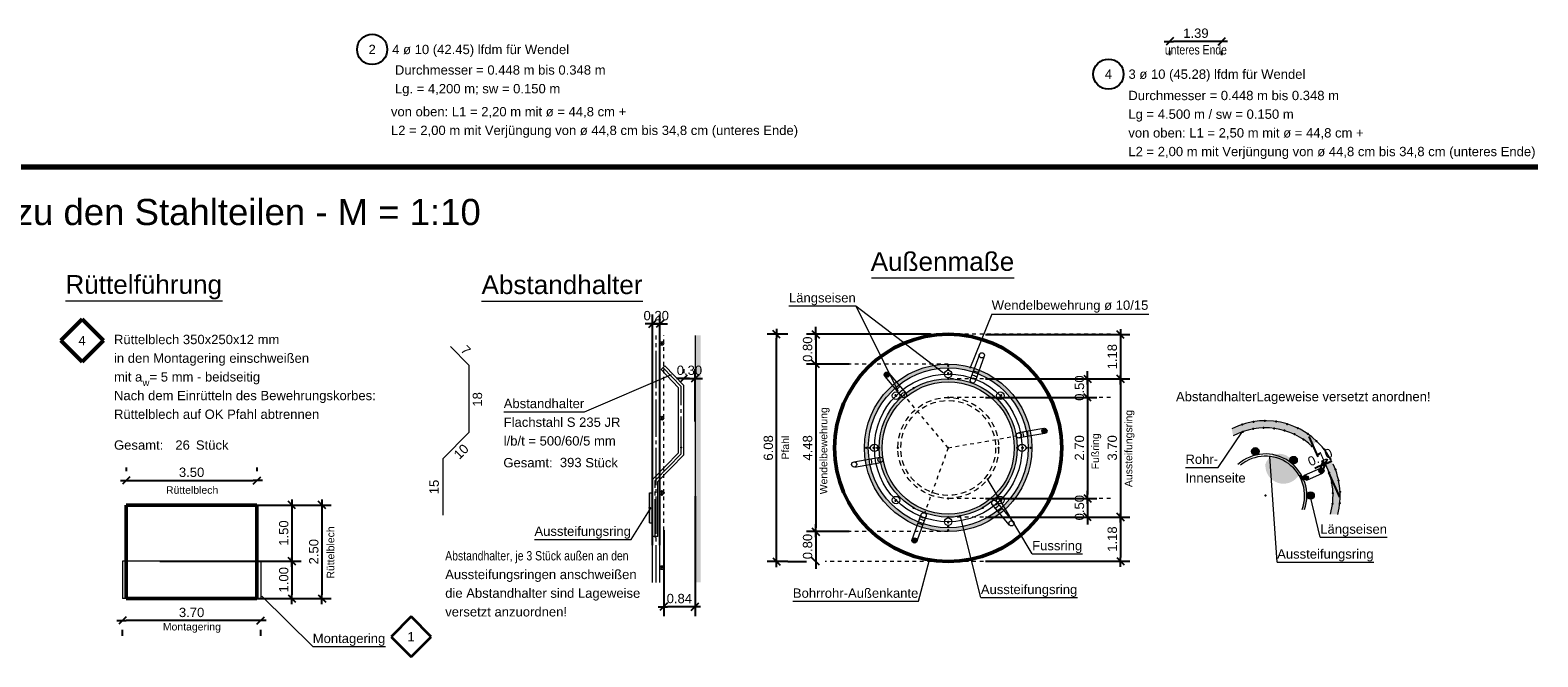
# Model space of a CAD drawing. Header units: metres. Extents: x 1 to 134, y 1 to 59.
# Tile 2 of 8: x 29 to 69, y 1 to 18. Entities that reach past the tile are written whole.
import ezdxf

# ---------------------------------------------------------------- set-up
doc = ezdxf.new("R2010")
doc.units = ezdxf.units.M
for name, pattern in [('ACHSE3', [1.25, 1, -0.1, 0.05, -0.1]), ('DURCHG', [0]), ('GESTR2', [0.25, 0.15, -0.1]), ('PUNKTE', [0.15, 0.05, -0.1])]:
    doc.linetypes.add(name, pattern=pattern)
for name, color, linetype in [('BEWAUS', 7, 'Continuous'), ('GEOMETRIE', 7, 'Continuous'), ('HILFPU', 7, 'Continuous'), ('HOLZBAU', 7, 'Continuous'), ('KOORDI', 7, 'Continuous'), ('MAKET', 7, 'Continuous'), ('SCHRAFF', 7, 'Continuous'), ('STPOS', 7, 'Continuous'), ('TEXTE', 7, 'Continuous')]:
    doc.layers.add(name, color=color, linetype=linetype)
doc.styles.add('Arial', font='arial.ttf')
doc.dimstyles.new('ISBSTRICH4E', dxfattribs={"dimtxt": 0.25, "dimasz": 0.1, "dimexe": 0.25, "dimexo": 1, "dimgap": 0.09, "dimtad": 1, "dimzin": 0, "dimdsep": 46, "dimtxsty": 'Arial', "dimblk": 'ID4', "dimblk1": 'ID4', "dimblk2": 'ID4', "dimsah": 1, "dimcen": 0.09, "dimdle": 0.15, "dimclrd": 7, "dimclre": 7, "dimclrt": 7, "dimazin": 0, "dimtfac": 1, "dimtdec": 4, "dimtix": 1, "dimtmove": 2, "dimatfit": 3, "dimfxl": 1, "dimtvp": 0.004, "dimtolj": 1, "dimtzin": 0, "dimarcsym": 0})

# ---------------------------------------------------------------- blocks, each defined once
blk = doc.blocks.new('ID4')
at = {"color": 7, "linetype": 'DURCHG', "lineweight": 25}
for p, q in [((-1, -1), (1, 1)), ((1.5, 0), (-1, 0))]:
    blk.add_line(p, q, dxfattribs=at)
blk = doc.blocks.new('*D4')
at = {"layer": 'Defpoints', "color": 0}
for p in [(63.216, 6.087), (63.138, 6.019), (63.201, 5.877)]:
    blk.add_point(p, dxfattribs=at)
at = {"layer": 'MAKET', "color": 7, "lineweight": -2}
for p, q in [((62.797, 6.792), (63.037, 6.247)), ((63.229, 6.059), (63.138, 6.019)), ((63.32, 6.099), (63.412, 6.139)), ((63.047, 5.978), (62.955, 5.938)), ((63.62, 5.172), (63.33, 5.83))]:
    blk.add_line(p, q, dxfattribs=at)
at = {"layer": 'MAKET', "color": 7, "lineweight": -2, "xscale": 0.1, "yscale": 0.1, "zscale": 0.1}
for p, rotation in [((63.138, 6.019), 23.81863885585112), ((63.229, 6.059), 203.8186388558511)]:
    blk.add_blockref('ID4', p, dxfattribs=dict(at, rotation=rotation))
at = {"layer": 'MAKET', "color": 7, "insert": (63.095, 6.238), "char_height": 0.25, "attachment_point": 5, "rotation": 23.8186, "style": 'Arial'}
blk.add_mtext('\\A1;0.10', dxfattribs=at)
blk = doc.blocks.new('*D5')
at = {"layer": 'Defpoints', "color": 0}
for p in [(34.381, 4.959), (34.381, 2.459), (36.374, 2.459)]:
    blk.add_point(p, dxfattribs=at)
at = {"layer": 'MAKET', "color": 7, "lineweight": -2}
for p, q in [((35.381, 4.959), (36.624, 4.959)), ((36.374, 4.859), (36.374, 2.559)), ((35.381, 2.459), (36.624, 2.459))]:
    blk.add_line(p, q, dxfattribs=at)
at = {"layer": 'MAKET', "color": 7, "lineweight": -2, "xscale": 0.1, "yscale": 0.1, "zscale": 0.1}
for p, rotation in [((36.374, 4.959), 89.99999999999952), ((36.374, 2.459), 269.9999999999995)]:
    blk.add_blockref('ID4', p, dxfattribs=dict(at, rotation=rotation))
at = {"layer": 'MAKET', "color": 7, "insert": (36.157, 3.709), "char_height": 0.25, "attachment_point": 5, "rotation": 90, "style": 'Arial'}
blk.add_mtext('\\A1;2.50', dxfattribs=at)
blk = doc.blocks.new('*D14')
at = {"layer": 'Defpoints', "color": 0}
for p in [(34.635, 5.616), (31.135, 4.959), (34.635, 4.959)]:
    blk.add_point(p, dxfattribs=at)
at = {"layer": 'MAKET', "color": 7, "lineweight": -2}
for p, q in [((31.135, 5.959), (31.135, 5.866)), ((34.635, 5.959), (34.635, 5.866)), ((31.235, 5.616), (34.535, 5.616))]:
    blk.add_line(p, q, dxfattribs=at)
at = {"layer": 'MAKET', "color": 7, "lineweight": -2, "xscale": 0.1, "yscale": 0.1, "zscale": 0.1, "rotation": 180}
blk.add_blockref('ID4', (31.135, 5.616), dxfattribs=at)
at = {"layer": 'MAKET', "color": 7, "lineweight": -2, "xscale": 0.1, "yscale": 0.1, "zscale": 0.1}
blk.add_blockref('ID4', (34.635, 5.616), dxfattribs=at)
at = {"layer": 'MAKET', "color": 7, "insert": (32.885, 5.834), "char_height": 0.25, "attachment_point": 5, "style": 'Arial'}
blk.add_mtext('\\A1;3.50', dxfattribs=at)
blk = doc.blocks.new('*D15')
at = {"layer": 'Defpoints', "color": 0}
for p in [(31.035, 2.459), (34.735, 2.459), (31.035, 1.867)]:
    blk.add_point(p, dxfattribs=at)
at = {"layer": 'MAKET', "color": 7, "lineweight": -2}
for p, q in [((31.035, 1.459), (31.035, 1.617)), ((34.635, 1.867), (31.135, 1.867)), ((34.735, 1.459), (34.735, 1.617))]:
    blk.add_line(p, q, dxfattribs=at)
at = {"layer": 'MAKET', "color": 7, "lineweight": -2, "xscale": 0.1, "yscale": 0.1, "zscale": 0.1, "rotation": 180}
blk.add_blockref('ID4', (31.035, 1.867), dxfattribs=at)
at = {"layer": 'MAKET', "color": 7, "lineweight": -2, "xscale": 0.1, "yscale": 0.1, "zscale": 0.1}
blk.add_blockref('ID4', (34.735, 1.867), dxfattribs=at)
at = {"layer": 'MAKET', "color": 7, "insert": (32.885, 2.084), "char_height": 0.25, "attachment_point": 5, "style": 'Arial'}
blk.add_mtext('\\A1;3.70', dxfattribs=at)
blk = doc.blocks.new('*D16')
at = {"layer": 'Defpoints', "color": 0}
for p in [(31.135, 4.959), (31.035, 3.459), (35.569, 3.459)]:
    blk.add_point(p, dxfattribs=at)
at = {"layer": 'MAKET', "color": 7, "lineweight": -2}
for p, q in [((32.135, 4.959), (35.819, 4.959)), ((35.569, 4.859), (35.569, 3.559)), ((32.035, 3.459), (35.819, 3.459))]:
    blk.add_line(p, q, dxfattribs=at)
at = {"layer": 'MAKET', "color": 7, "lineweight": -2, "xscale": 0.1, "yscale": 0.1, "zscale": 0.1}
for p, rotation in [((35.569, 4.959), 90), ((35.569, 3.459), 270)]:
    blk.add_blockref('ID4', p, dxfattribs=dict(at, rotation=rotation))
at = {"layer": 'MAKET', "color": 7, "insert": (35.352, 4.209), "char_height": 0.25, "attachment_point": 5, "rotation": 90, "style": 'Arial'}
blk.add_mtext('\\A1;1.50', dxfattribs=at)
blk = doc.blocks.new('*D17')
at = {"layer": 'Defpoints', "color": 0}
for p in [(31.035, 3.459), (31.035, 2.459), (35.569, 2.459)]:
    blk.add_point(p, dxfattribs=at)
at = {"layer": 'MAKET', "color": 7, "lineweight": -2}
for p, q in [((32.035, 3.459), (35.819, 3.459)), ((35.569, 3.359), (35.569, 2.559)), ((32.035, 2.459), (35.819, 2.459))]:
    blk.add_line(p, q, dxfattribs=at)
at = {"layer": 'MAKET', "color": 7, "lineweight": -2, "xscale": 0.1, "yscale": 0.1, "zscale": 0.1}
for p, rotation in [((35.569, 3.459), 90), ((35.569, 2.459), 270)]:
    blk.add_blockref('ID4', p, dxfattribs=dict(at, rotation=rotation))
at = {"layer": 'MAKET', "color": 7, "insert": (35.352, 2.959), "char_height": 0.25, "attachment_point": 5, "rotation": 90, "style": 'Arial'}
blk.add_mtext('\\A1;1.00', dxfattribs=at)
blk = doc.blocks.new('*D22')
at = {"layer": 'Defpoints', "color": 0}
for p in [(46.362, 8.345), (46.063, 7.484), (46.362, 6.192)]:
    blk.add_point(p, dxfattribs=at)
at = {"layer": 'MAKET', "color": 7, "lineweight": -2}
for p, q in [((46.063, 8.484), (46.063, 8.595)), ((46.362, 7.192), (46.362, 8.595)), ((45.963, 8.345), (45.863, 8.345)), ((46.063, 8.345), (46.362, 8.345)), ((46.462, 8.345), (46.562, 8.345))]:
    blk.add_line(p, q, dxfattribs=at)
at = {"layer": 'MAKET', "color": 7, "lineweight": -2, "xscale": 0.1, "yscale": 0.1, "zscale": 0.1}
blk.add_blockref('ID4', (46.063, 8.345), dxfattribs=at)
at = {"layer": 'MAKET', "color": 7, "lineweight": -2, "xscale": 0.1, "yscale": 0.1, "zscale": 0.1, "rotation": 180}
blk.add_blockref('ID4', (46.362, 8.345), dxfattribs=at)
at = {"layer": 'MAKET', "color": 7, "insert": (46.212, 8.563), "char_height": 0.25, "attachment_point": 5, "style": 'Arial'}
blk.add_mtext('\\A1;0.30', dxfattribs=at)
blk = doc.blocks.new('*D23')
at = {"layer": 'Defpoints', "color": 0}
for p in [(45.423, 9.808), (45.223, 2.887), (45.423, 2.887)]:
    blk.add_point(p, dxfattribs=at)
at = {"layer": 'MAKET', "color": 7, "lineweight": -2}
for p, q in [((45.123, 9.808), (45.023, 9.808)), ((45.223, 3.887), (45.223, 10.058)), ((45.223, 9.808), (45.423, 9.808)), ((45.423, 3.887), (45.423, 10.058)), ((45.523, 9.808), (45.623, 9.808))]:
    blk.add_line(p, q, dxfattribs=at)
at = {"layer": 'MAKET', "color": 7, "lineweight": -2, "xscale": 0.1, "yscale": 0.1, "zscale": 0.1}
blk.add_blockref('ID4', (45.223, 9.808), dxfattribs=at)
at = {"layer": 'MAKET', "color": 7, "lineweight": -2, "xscale": 0.1, "yscale": 0.1, "zscale": 0.1, "rotation": 180}
blk.add_blockref('ID4', (45.423, 9.808), dxfattribs=at)
at = {"layer": 'MAKET', "color": 7, "insert": (45.323, 10.026), "char_height": 0.25, "attachment_point": 5, "style": 'Arial'}
blk.add_mtext('\\A1;0.20', dxfattribs=at)
blk = doc.blocks.new('*D24')
at = {"layer": 'Defpoints', "color": 0}
for p in [(46.362, 6.192), (45.523, 5.283), (45.523, 2.239)]:
    blk.add_point(p, dxfattribs=at)
at = {"layer": 'MAKET', "color": 7, "lineweight": -2}
for p, q in [((46.362, 5.192), (46.362, 1.989)), ((45.523, 4.283), (45.523, 1.989)), ((46.262, 2.239), (45.623, 2.239))]:
    blk.add_line(p, q, dxfattribs=at)
at = {"layer": 'MAKET', "color": 7, "lineweight": -2, "xscale": 0.1, "yscale": 0.1, "zscale": 0.1, "rotation": 180}
blk.add_blockref('ID4', (45.523, 2.239), dxfattribs=at)
at = {"layer": 'MAKET', "color": 7, "lineweight": -2, "xscale": 0.1, "yscale": 0.1, "zscale": 0.1}
blk.add_blockref('ID4', (46.362, 2.239), dxfattribs=at)
at = {"layer": 'MAKET', "color": 7, "insert": (45.942, 2.456), "char_height": 0.25, "attachment_point": 5, "style": 'Arial'}
blk.add_mtext('\\A1;0.84', dxfattribs=at)
blk = doc.blocks.new('*D25')
at = {"layer": 'Defpoints', "color": 0}
for p in [(53.139, 8.338), (53.139, 7.838), (56.87, 7.838)]:
    blk.add_point(p, dxfattribs=at)
at = {"layer": 'MAKET', "color": 7, "lineweight": -2}
for p, q in [((56.87, 8.438), (56.87, 8.538)), ((54.139, 8.338), (57.12, 8.338)), ((56.87, 8.338), (56.87, 7.838)), ((54.139, 7.838), (57.12, 7.838)), ((56.87, 7.738), (56.87, 7.638))]:
    blk.add_line(p, q, dxfattribs=at)
at = {"layer": 'MAKET', "color": 7, "lineweight": -2, "xscale": 0.1, "yscale": 0.1, "zscale": 0.1}
for p, rotation in [((56.87, 8.338), 270), ((56.87, 7.838), 90)]:
    blk.add_blockref('ID4', p, dxfattribs=dict(at, rotation=rotation))
at = {"layer": 'MAKET', "color": 7, "insert": (56.653, 8.088), "char_height": 0.25, "attachment_point": 5, "rotation": 90, "style": 'Arial'}
blk.add_mtext('\\A1;0.50', dxfattribs=at)
blk = doc.blocks.new('*D26')
at = {"layer": 'Defpoints', "color": 0}
for p in [(53.139, 7.838), (53.139, 5.138), (56.87, 5.138)]:
    blk.add_point(p, dxfattribs=at)
at = {"layer": 'MAKET', "color": 7, "lineweight": -2}
for p, q in [((54.139, 7.838), (57.12, 7.838)), ((56.87, 7.738), (56.87, 5.238)), ((54.139, 5.138), (57.12, 5.138))]:
    blk.add_line(p, q, dxfattribs=at)
at = {"layer": 'MAKET', "color": 7, "lineweight": -2, "xscale": 0.1, "yscale": 0.1, "zscale": 0.1}
for p, rotation in [((56.87, 7.838), 90), ((56.87, 5.138), 270)]:
    blk.add_blockref('ID4', p, dxfattribs=dict(at, rotation=rotation))
at = {"layer": 'MAKET', "color": 7, "insert": (56.653, 6.488), "char_height": 0.25, "attachment_point": 5, "rotation": 90, "style": 'Arial'}
blk.add_mtext('\\A1;2.70', dxfattribs=at)
blk = doc.blocks.new('*D27')
at = {"layer": 'Defpoints', "color": 0}
for p in [(53.139, 5.138), (53.139, 4.638), (56.87, 4.638)]:
    blk.add_point(p, dxfattribs=at)
at = {"layer": 'MAKET', "color": 7, "lineweight": -2}
for p, q in [((56.87, 5.238), (56.87, 5.338)), ((54.139, 5.138), (57.12, 5.138)), ((56.87, 5.138), (56.87, 4.638)), ((54.139, 4.638), (57.12, 4.638)), ((56.87, 4.538), (56.87, 4.438))]:
    blk.add_line(p, q, dxfattribs=at)
at = {"layer": 'MAKET', "color": 7, "lineweight": -2, "xscale": 0.1, "yscale": 0.1, "zscale": 0.1}
for p, rotation in [((56.87, 5.138), 270), ((56.87, 4.638), 90)]:
    blk.add_blockref('ID4', p, dxfattribs=dict(at, rotation=rotation))
at = {"layer": 'MAKET', "color": 7, "insert": (56.653, 4.888), "char_height": 0.25, "attachment_point": 5, "rotation": 90, "style": 'Arial'}
blk.add_mtext('\\A1;0.50', dxfattribs=at)
blk = doc.blocks.new('*D28')
at = {"layer": 'Defpoints', "color": 0}
for p in [(53.139, 9.518), (53.139, 8.338), (57.749, 8.338)]:
    blk.add_point(p, dxfattribs=at)
at = {"layer": 'MAKET', "color": 7, "lineweight": -2}
for p, q in [((54.139, 9.518), (57.999, 9.518)), ((57.749, 9.418), (57.749, 8.438)), ((54.139, 8.338), (57.999, 8.338))]:
    blk.add_line(p, q, dxfattribs=at)
at = {"layer": 'MAKET', "color": 7, "lineweight": -2, "xscale": 0.1, "yscale": 0.1, "zscale": 0.1}
for p, rotation in [((57.749, 9.518), 90), ((57.749, 8.338), 270)]:
    blk.add_blockref('ID4', p, dxfattribs=dict(at, rotation=rotation))
at = {"layer": 'MAKET', "color": 7, "insert": (57.532, 8.928), "char_height": 0.25, "attachment_point": 5, "rotation": 90, "style": 'Arial'}
blk.add_mtext('\\A1;1.18', dxfattribs=at)
blk = doc.blocks.new('*D29')
at = {"layer": 'Defpoints', "color": 0}
for p in [(53.139, 8.338), (53.139, 4.638), (57.749, 4.638)]:
    blk.add_point(p, dxfattribs=at)
at = {"layer": 'MAKET', "color": 7, "lineweight": -2}
for p, q in [((54.139, 8.338), (57.999, 8.338)), ((57.749, 8.238), (57.749, 4.738)), ((54.139, 4.638), (57.999, 4.638))]:
    blk.add_line(p, q, dxfattribs=at)
at = {"layer": 'MAKET', "color": 7, "lineweight": -2, "xscale": 0.1, "yscale": 0.1, "zscale": 0.1}
for p, rotation in [((57.749, 8.338), 90), ((57.749, 4.638), 270)]:
    blk.add_blockref('ID4', p, dxfattribs=dict(at, rotation=rotation))
at = {"layer": 'MAKET', "color": 7, "insert": (57.532, 6.488), "char_height": 0.25, "attachment_point": 5, "rotation": 90, "style": 'Arial'}
blk.add_mtext('\\A1;3.70', dxfattribs=at)
blk = doc.blocks.new('*D30')
at = {"layer": 'Defpoints', "color": 0}
for p in [(53.139, 4.638), (53.139, 3.458), (57.749, 3.458)]:
    blk.add_point(p, dxfattribs=at)
at = {"layer": 'MAKET', "color": 7, "lineweight": -2}
for p, q in [((54.139, 4.638), (57.999, 4.638)), ((57.749, 4.538), (57.749, 3.558)), ((54.139, 3.458), (57.999, 3.458))]:
    blk.add_line(p, q, dxfattribs=at)
at = {"layer": 'MAKET', "color": 7, "lineweight": -2, "xscale": 0.1, "yscale": 0.1, "zscale": 0.1}
for p, rotation in [((57.749, 4.638), 90), ((57.749, 3.458), 270)]:
    blk.add_blockref('ID4', p, dxfattribs=dict(at, rotation=rotation))
at = {"layer": 'MAKET', "color": 7, "insert": (57.532, 4.048), "char_height": 0.25, "attachment_point": 5, "rotation": 90, "style": 'Arial'}
blk.add_mtext('\\A1;1.18', dxfattribs=at)
blk = doc.blocks.new('*D31')
at = {"layer": 'Defpoints', "color": 0}
for p in [(48.542, 9.528), (49.845, 9.528), (49.845, 3.448)]:
    blk.add_point(p, dxfattribs=at)
at = {"layer": 'MAKET', "color": 7, "lineweight": -2}
for p, q in [((48.845, 9.528), (48.292, 9.528)), ((48.542, 3.548), (48.542, 9.428)), ((48.845, 3.448), (48.292, 3.448))]:
    blk.add_line(p, q, dxfattribs=at)
at = {"layer": 'MAKET', "color": 7, "lineweight": -2, "xscale": 0.1, "yscale": 0.1, "zscale": 0.1}
for p, rotation in [((48.542, 9.528), 90), ((48.542, 3.448), 270)]:
    blk.add_blockref('ID4', p, dxfattribs=dict(at, rotation=rotation))
at = {"layer": 'MAKET', "color": 7, "insert": (48.325, 6.488), "char_height": 0.25, "attachment_point": 5, "rotation": 90, "style": 'Arial'}
blk.add_mtext('\\A1;6.08', dxfattribs=at)
blk = doc.blocks.new('*D32')
at = {"layer": 'Defpoints', "color": 0}
for p in [(53.664, 9.528), (49.592, 8.728), (51.492, 8.728)]:
    blk.add_point(p, dxfattribs=at)
at = {"layer": 'MAKET', "color": 7, "lineweight": -2}
for p, q in [((49.592, 9.628), (49.592, 9.728)), ((52.664, 9.528), (49.342, 9.528)), ((49.592, 9.528), (49.592, 8.728)), ((50.492, 8.728), (49.342, 8.728)), ((49.592, 8.628), (49.592, 8.528))]:
    blk.add_line(p, q, dxfattribs=at)
at = {"layer": 'MAKET', "color": 7, "lineweight": -2, "xscale": 0.1, "yscale": 0.1, "zscale": 0.1}
for p, rotation in [((49.592, 9.528), 270), ((49.592, 8.728), 90)]:
    blk.add_blockref('ID4', p, dxfattribs=dict(at, rotation=rotation))
at = {"layer": 'MAKET', "color": 7, "insert": (49.375, 9.128), "char_height": 0.25, "attachment_point": 5, "rotation": 90, "style": 'Arial'}
blk.add_mtext('\\A1;0.80', dxfattribs=at)
blk = doc.blocks.new('*D33')
at = {"layer": 'Defpoints', "color": 0}
for p in [(51.492, 8.728), (49.592, 4.248), (51.492, 4.248)]:
    blk.add_point(p, dxfattribs=at)
at = {"layer": 'MAKET', "color": 7, "lineweight": -2}
for p, q in [((50.492, 8.728), (49.342, 8.728)), ((49.592, 8.628), (49.592, 4.348)), ((50.492, 4.248), (49.342, 4.248))]:
    blk.add_line(p, q, dxfattribs=at)
at = {"layer": 'MAKET', "color": 7, "lineweight": -2, "xscale": 0.1, "yscale": 0.1, "zscale": 0.1}
for p, rotation in [((49.592, 8.728), 90), ((49.592, 4.248), 270)]:
    blk.add_blockref('ID4', p, dxfattribs=dict(at, rotation=rotation))
at = {"layer": 'MAKET', "color": 7, "insert": (49.375, 6.488), "char_height": 0.25, "attachment_point": 5, "rotation": 90, "style": 'Arial'}
blk.add_mtext('\\A1;4.48', dxfattribs=at)
blk = doc.blocks.new('*D34')
at = {"layer": 'Defpoints', "color": 0}
for p in [(51.492, 4.248), (49.592, 3.448), (49.845, 3.448)]:
    blk.add_point(p, dxfattribs=at)
at = {"layer": 'MAKET', "color": 7, "lineweight": -2}
for p, q in [((49.592, 4.348), (49.592, 4.448)), ((50.492, 4.248), (49.342, 4.248)), ((49.592, 4.248), (49.592, 3.448)), ((48.845, 3.448), (49.342, 3.448)), ((49.592, 3.348), (49.592, 3.248))]:
    blk.add_line(p, q, dxfattribs=at)
at = {"layer": 'MAKET', "color": 7, "lineweight": -2, "xscale": 0.1, "yscale": 0.1, "zscale": 0.1}
for p, rotation in [((49.592, 4.248), 270), ((49.592, 3.448), 90)]:
    blk.add_blockref('ID4', p, dxfattribs=dict(at, rotation=rotation))
at = {"layer": 'MAKET', "color": 7, "insert": (49.375, 3.848), "char_height": 0.25, "attachment_point": 5, "rotation": 90, "style": 'Arial'}
blk.add_mtext('\\A1;0.80', dxfattribs=at)
blk = doc.blocks.new('*D43')
at = {"layer": 'Defpoints', "color": 0}
for p in [(59.074, 17.993), (60.466, 17.993), (59.074, 17.365)]:
    blk.add_point(p, dxfattribs=at)
at = {"layer": 'MAKET', "color": 7, "lineweight": -2}
for p, q in [((60.366, 17.365), (59.174, 17.365)), ((59.074, 16.993), (59.074, 17.115)), ((60.466, 16.993), (60.466, 17.115))]:
    blk.add_line(p, q, dxfattribs=at)
at = {"layer": 'MAKET', "color": 7, "lineweight": -2, "xscale": 0.1, "yscale": 0.1, "zscale": 0.1, "rotation": 180}
blk.add_blockref('ID4', (59.074, 17.365), dxfattribs=at)
at = {"layer": 'MAKET', "color": 7, "lineweight": -2, "xscale": 0.1, "yscale": 0.1, "zscale": 0.1}
blk.add_blockref('ID4', (60.466, 17.365), dxfattribs=at)
at = {"layer": 'MAKET', "color": 7, "insert": (59.77, 17.583), "char_height": 0.25, "attachment_point": 5, "style": 'Arial'}
blk.add_mtext('\\A1;1.39', dxfattribs=at)

msp = doc.modelspace()

# ---------------------------------------------------------------- hatches: boundary and pattern name
at = {"layer": 'KOORDI'}
for points in [[(50.899, 6.488), (50.999, 6.488, -0.414214), (53.139, 8.628), (52.477, 8.628, 0.328857)], [(52.477, 8.628), (53.801, 8.628, 0.075123), (53.139, 8.728, 0.075123)], [(55.279, 6.488), (55.379, 6.488, 0.328857), (53.801, 8.628), (53.139, 8.628, -0.414214)], [(52.477, 4.348), (53.139, 4.348, -0.414214), (50.999, 6.488), (50.899, 6.488, 0.328857)], [(53.139, 4.348), (53.801, 4.348, 0.328857), (55.379, 6.488), (55.279, 6.488, -0.414214)], [(53.139, 4.248, 0.075123), (53.801, 4.348), (52.477, 4.348, 0.075123)]]:
    msp.add_hatch(color=7, dxfattribs=at).paths.add_polyline_path(points)
at = {"layer": 'SCHRAFF'}
for points in [[(46.362, 2.887), (46.514, 2.887), (46.514, 9.497), (46.362, 9.497)], [(51.426, 8.446), (51.566, 8.446, 0.414214), (51.496, 8.516, 0.414214)], [(51.289, 6.488), (51.369, 6.488, -0.414214), (53.139, 8.258), (52.601, 8.258, 0.33018)], [(51.496, 8.376, 0.414214), (51.566, 8.446), (51.426, 8.446, 0.414214)], [(52.601, 8.258), (53.677, 8.258, 0.073923), (53.139, 8.338, 0.073923)], [(54.909, 6.488), (54.989, 6.488, 0.33018), (53.677, 8.258), (53.139, 8.258, -0.414214)], [(55.645, 6.942), (55.785, 6.942, 0.414214), (55.715, 7.012, 0.414214)], [(55.715, 6.872, 0.414214), (55.785, 6.942), (55.645, 6.942, 0.414214)], [(62.871, 6.533), (63.002, 6.67), (62.764, 6.862), (62.5, 7.016), (62.216, 7.127), (61.918, 7.194), (61.613, 7.215), (61.309, 7.189), (61.012, 7.117), (60.729, 7), (60.768, 6.806), (61.026, 6.921), (61.299, 6.994), (61.581, 7.024), (61.863, 7.01), (62.14, 6.951), (62.405, 6.851), (62.65, 6.71), (62.871, 6.533)], [(52.601, 4.718), (53.139, 4.718, -0.414214), (51.369, 6.488), (51.289, 6.488, 0.33018)], [(53.139, 4.718), (53.677, 4.718, 0.33018), (54.989, 6.488), (54.909, 6.488, -0.414214)], [(61.261, 6.394), (61.461, 6.394, 0.414214), (61.361, 6.494, 0.414214)], [(61.361, 6.294, 0.414214), (61.461, 6.394), (61.261, 6.394, 0.414214)], [(61.63, 6.027), (62.386, 6.027, 0.77564), (61.63, 6.047, 0.769224)], [(62.285, 6.161), (62.485, 6.161, 0.414214), (62.385, 6.261, 0.414214)], [(62.285, 6.161), (62.485, 6.161, 0.414214), (62.385, 6.261, 0.414214)], [(62.385, 6.061, 0.414214), (62.485, 6.161), (62.285, 6.161, 0.414214)], [(62.322, 6.083), (62.447, 6.083, 0.228243), (62.485, 6.161), (62.285, 6.161, 0.228243)], [(62.385, 6.061, 0.169907), (62.447, 6.083), (62.322, 6.083, 0.169907)], [(63.236, 6.049), (63.333, 5.829), (63.408, 5.556), (63.439, 5.275), (63.427, 4.993), (63.37, 4.715), (63.565, 4.71), (63.62, 5.01), (63.628, 5.316), (63.591, 5.607), (63.505, 5.912), (63.377, 6.19), (63.236, 6.049)], [(62.527, 5.761), (62.596, 5.761, 0.076767), (62.386, 6.027), (61.63, 6.027, 0.769224)], [(62.566, 5.691), (62.633, 5.691, 0.017773), (62.596, 5.761), (62.527, 5.761, -0.019096)], [(62.58, 5.663), (62.646, 5.663, 0.007004), (62.633, 5.691), (62.566, 5.691, -0.007497)], [(62.598, 5.621), (62.663, 5.621, 0.010186), (62.646, 5.663), (62.58, 5.663, -0.01088)], [(62.64, 5.691), (62.78, 5.691, 0.414214), (62.71, 5.761, 0.414214)], [(62.64, 5.691), (62.78, 5.691, 0.414214), (62.71, 5.761, 0.414214)], [(62.646, 5.663), (62.774, 5.663, 0.104304), (62.78, 5.691), (62.64, 5.691, 0.104304)], [(62.71, 5.621, 0.414214), (62.78, 5.691), (62.64, 5.691, 0.414214)], [(62.71, 5.621, 0.297074), (62.774, 5.663), (62.646, 5.663, 0.297074)], [(63.061, 5.877), (63.201, 5.877, 0.414214), (63.131, 5.947, 0.414214)], [(63.131, 5.807, 0.414214), (63.201, 5.877), (63.061, 5.877, 0.414214)], [(45.143, 4.486), (45.223, 4.486), (45.223, 5.286), (45.143, 5.286)], [(62.611, 4.839), (62.675, 4.839, 0.182073), (62.663, 5.621), (62.598, 5.621, -0.193263)], [(62.74, 5.215), (62.94, 5.215, 0.414214), (62.84, 5.315, 0.414214)], [(62.84, 5.115, 0.414214), (62.94, 5.215), (62.74, 5.215, 0.414214)], [(53.139, 4.638, 0.073923), (53.677, 4.718), (52.601, 4.718, 0.073923)], [(52.167, 4.011), (52.307, 4.011, 0.414214), (52.237, 4.081, 0.414214)], [(52.237, 3.941, 0.414214), (52.307, 4.011), (52.167, 4.011, 0.414214)]]:
    msp.add_hatch(color=7, dxfattribs=at).paths.add_polyline_path(points)

# ---------------------------------------------------------------- linework, layer by layer
at = {"layer": 'BEWAUS', "color": 7, "linetype": 'Continuous', "lineweight": 25}
for centre in [(37.719, 17.149), (57.429, 16.488)]:
    msp.add_circle(centre, 0.405, dxfattribs=at)
at = {"layer": 'GEOMETRIE', "color": 7, "linetype": 'DURCHG', "lineweight": 70}
msp.add_line((1.738, 14.004), (68.923, 14.004), dxfattribs=at)
at = {"layer": 'GEOMETRIE', "color": 7, "linetype": 'DURCHG', "lineweight": 18}
for p, q in [((45.223, 2.887), (45.223, 9.541)), ((45.423, 2.887), (45.423, 9.497)), ((46.362, 9.497), (46.362, 2.887)), ((39.82, 9.204), (40.306, 8.701)), ((53.975, 8.989), (53.73, 8.316)), ((54.106, 8.942), (53.861, 8.268)), ((40.306, 8.701), (40.306, 6.901)), ((45.557, 8.68), (45.456, 8.583)), ((45.923, 8.099), (45.456, 8.583)), ((46.063, 8.156), (45.557, 8.68)), ((51.549, 8.491), (52.01, 7.943)), ((45.923, 6.356), (45.923, 8.099)), ((46.063, 6.299), (46.063, 8.156)), ((51.442, 8.401), (51.902, 7.853)), ((40.306, 6.901), (39.606, 6.191)), ((55.703, 7.011), (55.018, 6.89)), ((55.728, 6.873), (55.042, 6.753)), ((39.606, 6.191), (39.606, 4.691)), ((45.923, 6.356), (45.223, 5.646)), ((46.063, 6.299), (45.363, 5.589)), ((50.609, 6.113), (51.315, 6.237)), ((50.633, 5.975), (51.339, 6.1)), ((62.681, 5.755), (63.102, 5.941)), ((62.738, 5.627), (63.159, 5.813)), ((45.143, 5.286), (45.223, 5.286)), ((45.143, 4.486), (45.143, 5.286)), ((45.223, 4.118), (45.223, 5.646)), ((45.363, 4.118), (45.363, 5.589)), ((54.78, 4.423), (54.319, 4.972)), ((54.887, 4.513), (54.427, 5.062)), ((45.143, 4.486), (45.223, 4.486)), ((52.171, 4.035), (52.416, 4.708)), ((52.303, 3.987), (52.548, 4.66)), ((45.363, 4.118), (45.223, 4.118)), ((34.735, 3.459), (31.035, 3.459)), ((31.035, 3.459), (31.035, 2.459)), ((34.735, 3.459), (34.735, 2.459)), ((34.735, 2.459), (31.035, 2.459))]:
    msp.add_line(p, q, dxfattribs=at)
at = {"layer": 'GEOMETRIE', "color": 7, "linetype": 'ACHSE3', "lineweight": 18}
for p, q in [((45.323, 2.887), (45.323, 9.497)), ((45.993, 8.128), (45.507, 8.631)), ((45.993, 6.328), (45.993, 8.128)), ((45.293, 5.618), (45.993, 6.328)), ((45.293, 4.118), (45.293, 5.618))]:
    msp.add_line(p, q, dxfattribs=at)
at = {"layer": 'GEOMETRIE', "color": 7, "linetype": 'PUNKTE', "lineweight": 18}
for p, q in [((45.523, 2.887), (45.523, 9.497)), ((57.482, 9.528), (49.845, 9.528)), ((53.139, 8.728), (49.845, 8.728)), ((57.482, 8.338), (53.139, 8.338)), ((53.139, 6.488), (51.95, 7.905)), ((57.482, 7.838), (53.139, 7.838)), ((53.139, 6.488), (52.506, 4.75)), ((53.139, 6.488), (54.961, 6.809)), ((57.482, 5.138), (53.139, 5.138)), ((57.482, 4.638), (53.139, 4.638)), ((53.139, 4.248), (49.845, 4.248)), ((57.482, 3.448), (49.845, 3.448))]:
    msp.add_line(p, q, dxfattribs=at)
at = {"layer": 'GEOMETRIE', "color": 7, "linetype": 'DURCHG', "lineweight": 50}
for p, q in [((31.135, 2.459), (31.135, 4.959)), ((34.635, 4.959), (31.135, 4.959)), ((34.635, 2.459), (34.635, 4.959)), ((34.635, 2.459), (31.135, 2.459))]:
    msp.add_line(p, q, dxfattribs=at)
at = {"layer": 'GEOMETRIE', "color": 7, "linetype": 'DURCHG', "lineweight": 18}
for centre, radius in [((45.473, 9.283), 0.05), ((54.041, 8.965), 0.07), ((51.496, 8.446), 0.07), ((53.139, 8.464), 0.1), ((53.139, 6.488), 1.976), ((53.796, 8.292), 0.07), ((51.742, 7.885), 0.1), ((51.956, 7.898), 0.07), ((54.536, 7.885), 0.1), ((45.473, 7.283), 0.05), ((55.03, 6.821), 0.07), ((55.715, 6.942), 0.07), ((51.163, 6.488), 0.1), ((55.115, 6.488), 0.1), ((61.361, 6.394), 0.1), ((50.621, 6.044), 0.07), ((51.327, 6.169), 0.07), ((62.385, 6.161), 0.1), ((63.131, 5.877), 0.07), ((45.473, 5.283), 0.05), ((62.84, 5.215), 0.1), ((51.742, 5.091), 0.1), ((54.373, 5.017), 0.07), ((54.536, 5.091), 0.1), ((52.482, 4.684), 0.07), ((53.139, 4.512), 0.1), ((54.833, 4.468), 0.07), ((52.237, 4.011), 0.07), ((45.473, 3.283), 0.05)]:
    msp.add_circle(centre, radius, dxfattribs=at)
at = {"layer": 'GEOMETRIE', "color": 7, "linetype": 'DURCHG', "lineweight": 50}
msp.add_circle((53.139, 6.488), 3.04, dxfattribs=at)
at = {"layer": 'GEOMETRIE', "color": 7, "linetype": 'GESTR2', "lineweight": 18}
for radius in [1.35, 1.27]:
    msp.add_circle((53.139, 6.488), radius, dxfattribs=at)
at = {"layer": 'GEOMETRIE', "color": 7, "linetype": 'PUNKTE', "lineweight": 18}
msp.add_circle((62.71, 5.691), 0.07, dxfattribs=at)
at = {"layer": 'GEOMETRIE', "color": 7, "linetype": 'DURCHG', "lineweight": 18}
for centre, radius, start, end in [((53.057, 6.27), 2.4, 68.2732, 71.6159), ((53.338, 6.247), 2.4, 128.2732, 131.6159), ((53.057, 6.27), 2.28, 68.1823, 71.701), ((53.338, 6.247), 2.28, 128.1823, 131.701), ((52.909, 6.45), 2.28, 8.1823, 11.701), ((52.909, 6.45), 2.4, 8.2732, 11.6159), ((61.63, 5.215), 2, 29.1735, 116.7723), ((61.63, 5.215), 1.81, 45.8391, 118.4618), ((53.447, 6.54), 2.4, 188.2732, 191.6159), ((61.63, 5.215), 1.11, 340.2084, 131.4027), ((61.63, 5.215), 1.05, 339.0257, 129.2991), ((61.63, 5.215), 1.81, 343.9902, 27.4596), ((61.63, 5.215), 2, 345.3741, 24.6653), ((52.991, 6.668), 2.28, 308.1823, 311.701), ((52.991, 6.668), 2.4, 308.2732, 311.6159), ((53.221, 6.706), 2.4, 248.2732, 251.6159), ((53.221, 6.706), 2.28, 248.1823, 251.701)]:
    msp.add_arc(centre, radius, start, end, dxfattribs=at)
at = {"layer": 'HILFPU', "color": 4}
for p in [(53.139, 9.518), (45.473, 9.283), (53.139, 8.688), (53.139, 8.588), (53.139, 8.488), (52.214, 8.09), (53.139, 8.464), (53.139, 8.464), (53.139, 8.338), (53.205, 8.463), (51.725, 7.902), (51.742, 7.885), (51.742, 7.885), (53.139, 7.838), (54.536, 7.885), (54.536, 7.885), (54.553, 7.902), (45.473, 7.283), (61.012, 7.117), (61.026, 6.921), (61.299, 6.994), (61.309, 7.189), (61.581, 7.024), (61.613, 7.215), (61.863, 7.01), (61.918, 7.194), (62.14, 6.951), (62.216, 7.127), (62.5, 7.016), (62.764, 6.862), (45.993, 6.502), (50.109, 6.488), (50.939, 6.488), (51.039, 6.488), (51.139, 6.488), (51.163, 6.488), (51.163, 6.488), (51.239, 6.488), (51.289, 6.488), (51.789, 6.488), (53.139, 6.488), (54.489, 6.488), (54.989, 6.488), (54.989, 6.488), (55.115, 6.488), (55.115, 6.488), (55.139, 6.488), (55.239, 6.488), (55.339, 6.488), (56.169, 6.488), (62.405, 6.851), (62.65, 6.71), (62.871, 6.533), (63.002, 6.67), (63.061, 6.324), (63.208, 6.444), (63.216, 6.087), (63.377, 6.19), (63.333, 5.829), (63.505, 5.912), (45.423, 5.283), (45.473, 5.333), (45.473, 5.283), (45.523, 5.283), (63.408, 5.556), (63.439, 5.275), (63.589, 5.619), (63.628, 5.316), (45.143, 4.886), (45.473, 5.233), (51.725, 5.074), (51.742, 5.091), (51.742, 5.091), (52.214, 4.886), (53.139, 5.138), (54.064, 4.886), (54.536, 5.091), (54.536, 5.091), (54.553, 5.074), (61.63, 5.215), (63.427, 4.993), (63.62, 5.01), (53.139, 4.638), (53.139, 4.512), (53.139, 4.512), (53.139, 4.488), (45.293, 4.118), (53.139, 4.388), (53.139, 4.288), (45.473, 3.283), (53.139, 3.458)]:
    msp.add_point(p, dxfattribs=at)
at = {"layer": 'HOLZBAU', "color": 7, "linetype": 'DURCHG', "lineweight": 18}
for radius in [1.85, 1.77]:
    msp.add_circle((53.139, 6.488), radius, dxfattribs=at)
at = {"layer": 'KOORDI', "color": 7, "linetype": 'DURCHG', "lineweight": 18}
for radius in [2.24, 2.14]:
    msp.add_circle((53.139, 6.488), radius, dxfattribs=at)
at = {"layer": 'STPOS', "color": 54, "linetype": 'Continuous', "lineweight": 50}
for p, q in [((29.954, 9.934), (29.381, 9.361)), ((30.527, 9.361), (29.954, 9.934)), ((29.381, 9.361), (29.954, 8.787)), ((29.954, 8.787), (30.527, 9.361))]:
    msp.add_line(p, q, dxfattribs=at)
at = {"layer": 'STPOS', "color": 7, "linetype": 'Continuous', "lineweight": 35}
for p, q in [((38.761, 1.973), (38.223, 1.435)), ((39.298, 1.435), (38.761, 1.973)), ((38.223, 1.435), (38.761, 0.897)), ((38.761, 0.897), (39.298, 1.435))]:
    msp.add_line(p, q, dxfattribs=at)
at = {"layer": 'TEXTE', "color": 7, "linetype": 'DURCHG', "lineweight": 18}
for p, q in [((51.087, 11.038), (54.906, 11.038)), ((29.507, 10.424), (33.715, 10.424)), ((40.646, 10.416), (44.966, 10.416)), ((48.877, 10.286), (50.669, 10.286)), ((50.669, 10.286), (53.01, 8.497)), ((50.669, 10.286), (51.787, 8.014)), ((54.304, 10.065), (53.72, 8.612)), ((54.304, 10.065), (58.507, 10.065)), ((43.4, 7.457), (45.735, 8.454)), ((41.24, 7.457), (43.4, 7.457)), ((60.365, 5.966), (61.017, 6.924)), ((61.945, 3.431), (61.745, 6.258)), ((55.387, 3.655), (54.184, 5.671)), ((59.49, 5.966), (60.365, 5.966)), ((44.653, 4.04), (45.187, 4.897)), ((63.099, 4.097), (62.833, 5.218)), ((54.013, 2.482), (53.463, 4.689)), ((42.063, 4.04), (44.653, 4.04)), ((63.099, 4.097), (64.891, 4.097)), ((55.387, 3.655), (56.734, 3.655)), ((52.342, 2.383), (52.635, 3.497)), ((61.945, 3.431), (64.535, 3.431)), ((36.128, 1.173), (34.764, 2.516)), ((54.013, 2.482), (56.603, 2.482)), ((48.981, 2.383), (52.342, 2.383)), ((36.128, 1.173), (38.073, 1.173))]:
    msp.add_line(p, q, dxfattribs=at)

# ---------------------------------------------------------------- texts
at = {"layer": 'BEWAUS', "color": 7, "style": 'Arial'}
for s, p in [('2', (37.622, 17.024)), ('4 ø 10 (42.45) lfdm für Wendel', (38.255, 17.024)), ('Durchmesser = 0.448 m bis 0.348 m', (38.328, 16.475)), ('4', (57.332, 16.363)), ('3 ø 10 (45.28) lfdm für Wendel', (57.965, 16.363)), ('Lg. = 4,200 m; sw = 0.150 m', (38.328, 15.975)), ('Durchmesser = 0.448 m bis 0.348 m', (57.962, 15.793)), ('Lg = 4.500 m / sw = 0.150 m', (57.962, 15.293))]:
    msp.add_text(s, height=0.25, dxfattribs=at).set_placement(p)
at = {"layer": 'MAKET', "color": 7, "style": 'Arial', "width": 0.8}
msp.add_text('unteres Ende', height=0.25, dxfattribs=at).set_placement((58.939, 17.015))
at = {"layer": 'STPOS', "color": 54, "style": 'Arial'}
msp.add_text('4', height=0.25, dxfattribs=at).set_placement((29.857, 9.236))
at = {"layer": 'STPOS', "color": 7, "style": 'Arial'}
msp.add_text('1', height=0.25, dxfattribs=at).set_placement((38.663, 1.31))
at = {"layer": 'TEXTE', "color": 7, "style": 'Arial'}
for s, height, p in [('von oben: L1 = 2,20 m mit ø = 44,8 cm +', 0.25, (38.221, 15.36)), ('L2 = 2,00 m mit Verjüngung von ø 44,8 cm bis 34,8 cm (unteres Ende)', 0.25, (38.221, 14.86)), ('von oben: L1 = 2,50 m mit ø = 44,8 cm +', 0.25, (57.962, 14.793)), ('L2 = 2,00 m mit Verjüngung von ø 44,8 cm bis 34,8 cm (unteres Ende)', 0.25, (57.962, 14.293)), ('Detailzeichnungen zu den Stahlteilen - M = 1:10', 0.7, (19.835, 12.45)), ('Außenmaße', 0.5, (51.064, 11.225)), ('Rüttelführung', 0.5, (29.507, 10.611)), ('Abstandhalter', 0.5, (40.646, 10.604)), ('Längseisen', 0.25, (48.877, 10.38)), ('Wendelbewehrung ø 10/15', 0.25, (54.304, 10.182)), ('Rüttelblech 350x250x12 mm', 0.25, (30.808, 9.264)), ('in den Montagering einschweißen', 0.25, (30.808, 8.764)), ('mit a  = 5 mm - beidseitig', 0.25, (30.808, 8.264)), ('w', 0.18, (31.573, 8.144)), ('Nach dem Einrütteln des Bewehrungskorbes:', 0.25, (30.808, 7.764)), ('Abstandhalter', 0.25, (41.24, 7.551)), ('AbstandhalterLageweise versetzt anordnen!', 0.25, (59.237, 7.736)), ('Rüttelblech auf OK Pfahl abtrennen', 0.25, (30.808, 7.264)), ('Flachstahl S 235 JR', 0.25, (41.24, 7.051)), ('Gesamt:         Stück', 0.25, (30.808, 6.439)), ('26', 0.25, (32.45, 6.439)), ('l/b/t = 500/60/5 mm', 0.25, (41.24, 6.551)), ('Gesamt:         Stück', 0.25, (41.231, 5.967)), ('393', 0.25, (42.743, 5.972)), ('Rohr-', 0.25, (59.49, 6.06)), ('Innenseite', 0.25, (59.49, 5.56)), ('Rüttelblech', 0.2, (32.201, 5.26)), ('Längseisen', 0.25, (63.099, 4.19)), ('Aussteifungsring', 0.25, (42.063, 4.134)), ('Fussring', 0.25, (55.387, 3.748)), ('Aussteifungsring', 0.25, (61.945, 3.525)), ('Aussteifungsringen anschweißen', 0.25, (39.674, 2.977)), ('Aussteifungsring', 0.25, (54.013, 2.576)), ('die Abstandhalter sind Lageweise', 0.25, (39.674, 2.477)), ('Bohrrohr-Außenkante', 0.25, (48.981, 2.477)), ('versetzt anzuordnen!', 0.25, (39.674, 1.977)), ('Montagering', 0.2, (32.116, 1.603)), ('Montagering', 0.25, (36.128, 1.266))]:
    msp.add_text(s, height=height, dxfattribs=at).set_placement(p)
for s, height, rotation, p in [('7', 0.25, 314, (40.068, 9.086)), ('18', 0.25, 90, (40.661, 7.591)), ('Wendelbewehrung', 0.2, 90, (49.903, 5.247)), ('Aussteifungsring', 0.2, 90, (58.066, 5.439)), ('Fußring', 0.2, 90, (57.175, 5.914)), ('10', 0.25, 45.4, (40.053, 6.163)), ('Pfahl', 0.2, 90, (48.879, 6.176)), ('15', 0.25, 90, (39.503, 5.247)), ('Rüttelblech', 0.2, 90, (36.704, 2.991))]:
    msp.add_text(s, height=height, rotation=rotation, dxfattribs=at).set_placement(p)
at = {"layer": 'TEXTE', "color": 7, "style": 'Arial', "width": 0.8}
msp.add_text('Abstandhalter, je 3 Stück außen an den', height=0.25, dxfattribs=at).set_placement((39.674, 3.477))

# ---------------------------------------------------------------- dimensions: what is measured, and where the dimension line sits
at = {"layer": 'MAKET'}
for base, p1, p2, picture, middle in [((59.074, 17.365), (60.466, 17.993), (59.074, 17.993), '*D43', (59.77, 17.583)), ((45.423, 9.808), (45.223, 2.887), (45.423, 2.887), '*D23', (45.323, 10.026)), ((46.362, 8.345), (46.063, 7.484), (46.362, 6.192), '*D22', (46.212, 8.563)), ((45.523, 2.239), (46.362, 6.192), (45.523, 5.283), '*D24', (45.942, 2.456)), ((34.635, 5.616), (31.135, 4.959), (34.635, 4.959), '*D14', (32.885, 5.834)), ((31.035, 1.867), (34.735, 2.459), (31.035, 2.459), '*D15', (32.885, 2.084))]:
    dim = msp.add_linear_dim(base=base, p1=p1, p2=p2, dimstyle='ISBSTRICH4E', override={"dimasz": 0.1}, dxfattribs=at)
    dim.commit()
    dim.dimension.update_dxf_attribs({"geometry": picture, "text_midpoint": middle})
for base, p1, p2, angle, picture, middle in [((49.592, 8.728), (53.664, 9.528), (51.492, 8.728), 90, '*D32', (49.375, 9.128)), ((48.542, 9.528), (49.845, 3.448), (49.845, 9.528), 90, '*D31', (48.325, 6.488)), ((57.749, 8.338), (53.139, 9.518), (53.139, 8.338), 90, '*D28', (57.532, 8.928)), ((49.592, 4.248), (51.492, 8.728), (51.492, 4.248), 90, '*D33', (49.375, 6.488)), ((56.87, 7.838), (53.139, 8.338), (53.139, 7.838), 90, '*D25', (56.653, 8.088)), ((57.749, 4.638), (53.139, 8.338), (53.139, 4.638), 90, '*D29', (57.532, 6.488)), ((56.87, 5.138), (53.139, 7.838), (53.139, 5.138), 90, '*D26', (56.653, 6.488)), ((63.138, 6.019), (63.216, 6.087), (63.201, 5.877), 23.8186, '*D4', (63.095, 6.238)), ((56.87, 4.638), (53.139, 5.138), (53.139, 4.638), 90, '*D27', (56.653, 4.888)), ((35.569, 3.459), (31.135, 4.959), (31.035, 3.459), 90, '*D16', (35.352, 4.209)), ((36.374, 2.459), (34.381, 4.959), (34.381, 2.459), 90, '*D5', (36.157, 3.709)), ((49.592, 3.448), (51.492, 4.248), (49.845, 3.448), 90, '*D34', (49.375, 3.848)), ((57.749, 3.458), (53.139, 4.638), (53.139, 3.458), 90, '*D30', (57.532, 4.048)), ((35.569, 2.459), (31.035, 3.459), (31.035, 2.459), 90, '*D17', (35.352, 2.959))]:
    dim = msp.add_linear_dim(base=base, p1=p1, p2=p2, angle=angle, dimstyle='ISBSTRICH4E', override={"dimasz": 0.1}, dxfattribs=at)
    dim.commit()
    dim.dimension.update_dxf_attribs({"geometry": picture, "text_midpoint": middle})

doc.saveas('drawing.dxf')
